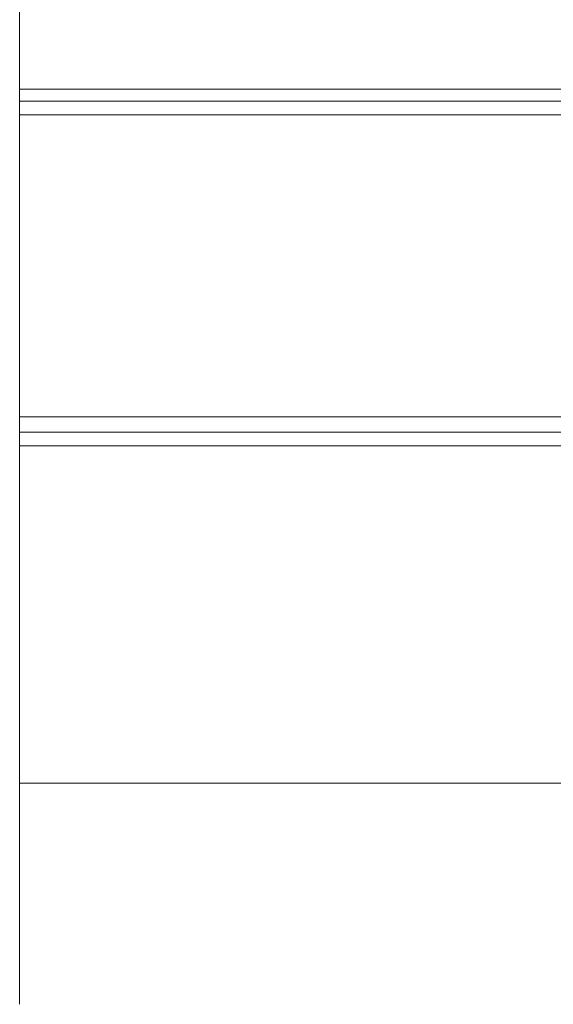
# Model space of a CAD drawing. Header units: millimetres. Extents: x -1254123 to -427507, y -785337 to -378997.
# Tile 1 of 33: x -648334 to -642047, y -409217 to -397619. Entities that reach past the tile are written whole.
import ezdxf

# ---------------------------------------------------------------- set-up
doc = ezdxf.new("R2010")
doc.units = ezdxf.units.MM
doc.header["$LTSCALE"] = 300
doc.layers.get('0').update_dxf_attribs({"lineweight": 9})
doc.layers.add('___DEF', color=211, linetype='Continuous', lineweight=9, plot=False)

msp = doc.modelspace()

# ---------------------------------------------------------------- linework, layer by layer
for points in [[(-648334, -398439), (-529820, -398439)], [(-648334, -398579), (-529820, -398579)], [(-648334, -398739), (-529820, -398739)], [(-648334, -402299), (-529820, -402299)], [(-648334, -402479), (-529820, -402479)], [(-648334, -402639), (-529820, -402639)], [(-648334, -406613), (-634608, -406613), (-634608, -402639)]]:
    msp.add_lwpolyline(points)
at = {"layer": '___DEF'}
msp.add_lwpolyline([(-648334, -386021), (-648334, -409217)], dxfattribs=at)

doc.saveas('drawing.dxf')
